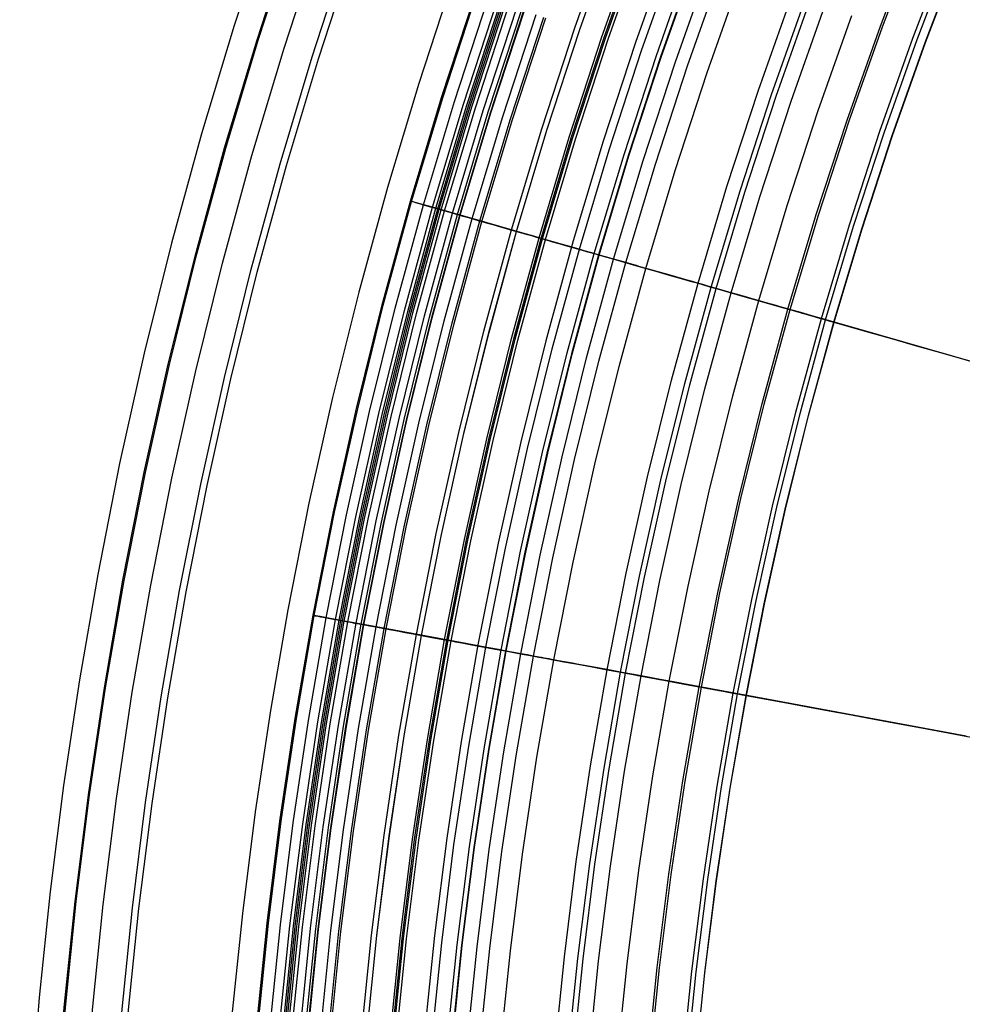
# Model space of a CAD drawing. Header units: millimetres. Extents: x -14 to 488, y -50 to 50.
# Tile 107 of 256: x 261.59 to 268.9, y 3.26 to 10.9. Entities that reach past the tile are written whole.
import ezdxf

# ---------------------------------------------------------------- set-up
doc = ezdxf.new("R2010")
doc.units = ezdxf.units.MM
doc.header["$MEASUREMENT"] = 0
doc.layers.add('Default', color=7, linetype='Continuous')

msp = doc.modelspace()

# ---------------------------------------------------------------- linework, layer by layer
at = {"layer": 'Default'}
for points in [[(263.5303, 11.6897), (263.257, 10.8546), (263.004, 10.0132), (262.7714, 9.1659), (262.5594, 8.3132), (262.3682, 7.4556), (262.1978, 6.5936), (262.0563, 5.777), (261.9336, 4.9573), (261.8297, 4.135), (261.7445, 3.3106), (261.6782, 2.4845), (261.6308, 1.657), (261.6024, 0.8287), (261.5929, 0)], [(264.1075, 0), (264.1158, 0.7476), (264.141, 1.5016), (264.1835, 2.2615), (264.2438, 3.0266), (264.3222, 3.7966), (264.4191, 4.5707), (264.5349, 5.3485), (264.6699, 6.1292), (264.8244, 6.9123), (264.9987, 7.6969), (265.1931, 8.4826), (265.4078, 9.2684), (265.6429, 10.0537), (265.8987, 10.8377), (266.1752, 11.6197)], [(261.7927, 0), (261.8016, 0.799), (261.8285, 1.6048), (261.8739, 2.4169), (261.9383, 3.2346), (262.0221, 4.0575), (262.1257, 4.8849), (262.2494, 5.7161), (262.3937, 6.5504), (262.5588, 7.3873), (262.7451, 8.2259), (262.9529, 9.0655), (263.1823, 9.9053), (263.4336, 10.7446), (263.7069, 11.5825)], [(261.8019, 0), (261.8107, 0.7988), (261.8377, 1.6044), (261.8831, 2.4163), (261.9475, 3.2338), (262.0312, 4.0565), (262.1348, 4.8836), (262.2585, 5.7146), (262.4027, 6.5488), (262.5678, 7.3854), (262.7541, 8.2238), (262.9618, 9.0632), (263.1911, 9.9028), (263.4423, 10.7419), (263.7156, 11.5796)], [(264.1487, 0), (264.157, 0.7467), (264.1821, 1.4998), (264.2246, 2.2587), (264.2848, 3.0229), (264.3631, 3.792), (264.4599, 4.5652), (264.5755, 5.342), (264.7104, 6.1217), (264.8647, 6.9038), (265.0388, 7.6875), (265.2329, 8.4722), (265.4473, 9.2571), (265.6822, 10.0414), (265.9376, 10.8245), (266.2138, 11.6055)], [(264.149, 0), (264.1572, 0.7467), (264.1824, 1.4998), (264.2249, 2.2587), (264.285, 3.0229), (264.3633, 3.7919), (264.4601, 4.5651), (264.5758, 5.3419), (264.7106, 6.1217), (264.8649, 6.9038), (265.039, 7.6875), (265.2332, 8.4721), (265.4476, 9.257), (265.6824, 10.0413), (265.9379, 10.8244), (266.2141, 11.6054)], [(264.3303, 0), (264.3386, 0.7427), (264.3636, 1.4917), (264.4058, 2.2465), (264.4657, 3.0066), (264.5436, 3.7715), (264.6398, 4.5405), (264.7549, 5.3131), (264.889, 6.0887), (265.0425, 6.8665), (265.2156, 7.646), (265.4087, 8.4264), (265.622, 9.2071), (265.8556, 9.9872), (266.1096, 10.7661), (266.3843, 11.5429)], [(266.3381, 0), (266.3458, 0.6981), (266.3694, 1.4022), (266.4091, 2.1117), (266.4653, 2.8262), (266.5385, 3.5452), (266.629, 4.2681), (266.7371, 4.9943), (266.8632, 5.7233), (267.0075, 6.4545), (267.1703, 7.1872), (267.3518, 7.9208), (267.5522, 8.6546), (267.7718, 9.388), (268.0106, 10.1201), (268.2688, 10.8503), (268.5465, 11.5778)], [(266.3557, 0), (266.3634, 0.6977), (266.3869, 1.4014), (266.4266, 2.1105), (266.4828, 2.8246), (266.556, 3.5432), (266.6464, 4.2657), (266.7545, 4.9915), (266.8805, 5.7201), (267.0247, 6.4509), (267.1874, 7.1832), (267.3688, 7.9164), (267.5691, 8.6498), (267.7886, 9.3827), (268.0273, 10.1144), (268.2853, 10.8442), (268.5628, 11.5713)], [(262.0124, 0), (262.0212, 0.7941), (262.0479, 1.595), (262.0931, 2.4021), (262.1571, 3.2149), (262.2404, 4.0327), (262.3433, 4.8551), (262.4663, 5.6812), (262.6097, 6.5105), (262.7738, 7.3422), (262.959, 8.1757), (263.1654, 9.0102), (263.3935, 9.8449), (263.6432, 10.6791), (263.9149, 11.5119)], [(264.3467, 0), (264.355, 0.7423), (264.38, 1.491), (264.4222, 2.2454), (264.482, 3.0052), (264.5599, 3.7696), (264.6561, 4.5383), (264.771, 5.3105), (264.9051, 6.0857), (265.0585, 6.8632), (265.2316, 7.6423), (265.4246, 8.4223), (265.6377, 9.2026), (265.8712, 9.9823), (266.1252, 10.7608), (266.3997, 11.5372)], [(264.3576, 0), (264.3659, 0.7421), (264.3909, 1.4905), (264.4331, 2.2447), (264.4929, 3.0042), (264.5707, 3.7684), (264.6669, 4.5368), (264.7818, 5.3088), (264.9158, 6.0837), (265.0692, 6.8609), (265.2422, 7.6398), (265.4351, 8.4196), (265.6482, 9.1996), (265.8816, 9.9791), (266.1355, 10.7573), (266.4099, 11.5335)], [(264.3811, 0), (264.3893, 0.7416), (264.4143, 1.4894), (264.4565, 2.2431), (264.5162, 3.0021), (264.594, 3.7658), (264.6901, 4.5336), (264.805, 5.3051), (264.9389, 6.0794), (265.0921, 6.8561), (265.265, 7.6344), (265.4578, 8.4137), (265.6708, 9.1931), (265.904, 9.9721), (266.1577, 10.7497), (266.4319, 11.5254)], [(266.639, 11.4815), (266.3699, 10.7219), (266.1192, 9.956), (265.8871, 9.1842), (265.6738, 8.407), (265.4794, 7.6249), (265.304, 6.8383), (265.1477, 6.0477), (265.018, 5.2987), (264.9054, 4.5469), (264.8101, 3.7927), (264.732, 3.0365), (264.6712, 2.2788), (264.6277, 1.5198), (264.6016, 0.7601), (264.5929, 0)], [(266.639, 11.4815), (266.3699, 10.7219), (266.1192, 9.956), (265.8871, 9.1842), (265.6738, 8.407), (265.4794, 7.6249), (265.304, 6.8383), (265.1477, 6.0477), (265.018, 5.2987), (264.9054, 4.5469), (264.8101, 3.7927), (264.732, 3.0365), (264.6712, 2.2788), (264.6277, 1.5198), (264.6016, 0.7601), (264.5929, 0)], [(266.6072, 0), (266.6149, 0.6922), (266.6382, 1.3902), (266.6776, 2.0937), (266.7334, 2.802), (266.8059, 3.5148), (266.8957, 4.2316), (267.0029, 4.9516), (267.1278, 5.6744), (267.2709, 6.3993), (267.4323, 7.1257), (267.6122, 7.8531), (267.811, 8.5806), (268.0287, 9.3076), (268.2654, 10.0335), (268.5214, 10.7574), (268.7967, 11.4787)], [(266.6418, 0), (266.6495, 0.6914), (266.6728, 1.3887), (266.7121, 2.0913), (266.7678, 2.7989), (266.8403, 3.511), (266.9299, 4.2269), (267.037, 4.9461), (267.1618, 5.6681), (267.3047, 6.3922), (267.4659, 7.1178), (267.6457, 7.8444), (267.8442, 8.5711), (268.0617, 9.2973), (268.2982, 10.0223), (268.5539, 10.7455), (268.8289, 11.466)], [(262.2401, 0), (262.2488, 0.7891), (262.2754, 1.5849), (262.3203, 2.3869), (262.3839, 3.1944), (262.4666, 4.0071), (262.5689, 4.8242), (262.6911, 5.645), (262.8336, 6.469), (262.9967, 7.2955), (263.1807, 8.1237), (263.3858, 8.9528), (263.6124, 9.7822), (263.8606, 10.6111), (264.1305, 11.4386)], [(262.2914, 0), (262.3002, 0.788), (262.3267, 1.5826), (262.3715, 2.3834), (262.435, 3.1898), (262.5176, 4.0013), (262.6198, 4.8172), (262.7418, 5.6369), (262.8841, 6.4597), (263.0469, 7.2849), (263.2306, 8.1119), (263.4355, 8.9399), (263.6617, 9.7681), (263.9096, 10.5958), (264.1791, 11.4221)], [(264.655, 0), (264.6632, 0.7355), (264.688, 1.4772), (264.7298, 2.2247), (264.7891, 2.9775), (264.8662, 3.7349), (264.9615, 4.4965), (265.0754, 5.2616), (265.2082, 6.0296), (265.3602, 6.7999), (265.5317, 7.5718), (265.7229, 8.3447), (265.9341, 9.1178), (266.1654, 9.8903), (266.417, 10.6616), (266.6891, 11.4309)], [(264.7756, 0), (264.7837, 0.7328), (264.8084, 1.4719), (264.8501, 2.2166), (264.9091, 2.9666), (264.986, 3.7213), (265.081, 4.4801), (265.1944, 5.2424), (265.3268, 6.0077), (265.4782, 6.7752), (265.6491, 7.5443), (265.8396, 8.3143), (266.05, 9.0846), (266.2805, 9.8543), (266.5312, 10.6228), (266.8022, 11.3893)], [(266.7086, 0), (266.7162, 0.6899), (266.7395, 1.3857), (266.7787, 2.0868), (266.8343, 2.7929), (266.9067, 3.5034), (266.9961, 4.2178), (267.1029, 4.9355), (267.2275, 5.6559), (267.3701, 6.3785), (267.5309, 7.1026), (267.7103, 7.8275), (267.9084, 8.5527), (268.1254, 9.2774), (268.3614, 10.0009), (268.6166, 10.7225), (268.891, 11.4414)], [(266.7104, 0), (266.718, 0.6899), (266.7413, 1.3856), (266.7805, 2.0867), (266.8361, 2.7928), (266.9084, 3.5032), (266.9978, 4.2176), (267.1047, 4.9352), (267.2293, 5.6556), (267.3718, 6.3781), (267.5327, 7.1022), (267.712, 7.8271), (267.9101, 8.5522), (268.1271, 9.2768), (268.3631, 10.0003), (268.6182, 10.7218), (268.8926, 11.4408)], [(266.8345, 11.3774), (266.5637, 10.6117), (266.3133, 9.8441), (266.083, 9.0751), (265.8729, 8.3057), (265.6825, 7.5364), (265.5118, 6.7681), (265.3605, 6.0014), (265.2284, 5.237), (265.115, 4.4754), (265.0201, 3.7174), (264.9433, 2.9635), (264.8843, 2.2143), (264.8427, 1.4703), (264.8181, 0.7321), (264.8099, 0)], [(264.8158, 0), (264.8239, 0.7319), (264.8486, 1.4701), (264.8902, 2.2139), (264.9492, 2.963), (265.0259, 3.7168), (265.1208, 4.4746), (265.2341, 5.236), (265.3663, 6.0003), (265.5176, 6.7669), (265.6882, 7.5351), (265.8785, 8.3042), (266.0887, 9.0735), (266.3189, 9.8423), (266.5693, 10.6099), (266.84, 11.3754)], [(264.9312, 0), (264.9392, 0.7294), (264.9638, 1.4649), (265.0053, 2.2062), (265.0641, 2.9526), (265.1405, 3.7038), (265.2351, 4.459), (265.348, 5.2177), (265.4797, 5.9794), (265.6305, 6.7432), (265.8005, 7.5087), (265.9902, 8.2751), (266.1996, 9.0418), (266.429, 9.8079), (266.6785, 10.5727), (266.9482, 11.3356)], [(265.0305, 0), (265.0386, 0.7272), (265.0631, 1.4605), (265.1044, 2.1995), (265.163, 2.9437), (265.2392, 3.6926), (265.3335, 4.4455), (265.4461, 5.2019), (265.5774, 5.9613), (265.7277, 6.7229), (265.8972, 7.486), (266.0863, 8.2501), (266.2951, 9.0144), (266.5238, 9.7782), (266.7725, 10.5408), (267.0415, 11.3013)], [(265.1913, 0), (265.1993, 0.7236), (265.2237, 1.4533), (265.2648, 2.1887), (265.3232, 2.9293), (265.399, 3.6744), (265.4928, 4.4237), (265.6049, 5.1764), (265.7355, 5.932), (265.8851, 6.6899), (266.0538, 7.4493), (266.2419, 8.2096), (266.4497, 8.9702), (266.6773, 9.7302), (266.9248, 10.489), (267.1924, 11.2459)], [(264.9501, 11.2058), (264.6881, 10.4053), (264.4455, 9.5987), (264.2226, 8.7864), (264.0194, 7.969), (263.8361, 7.147), (263.6728, 6.3207), (263.5372, 5.5378), (263.4195, 4.7521), (263.3199, 3.9639), (263.2382, 3.1736), (263.1747, 2.3816), (263.1293, 1.5884), (263.102, 0.7944), (263.0929, 0)], [(264.9501, 11.2058), (264.6881, 10.4053), (264.4455, 9.5987), (264.2226, 8.7864), (264.0194, 7.969), (263.8361, 7.147), (263.6728, 6.3207), (263.5372, 5.5378), (263.4195, 4.7521), (263.3199, 3.9639), (263.2382, 3.1736), (263.1747, 2.3816), (263.1293, 1.5884), (263.102, 0.7944), (263.0929, 0)], [(263.2927, 0), (263.3012, 0.7657), (263.327, 1.538), (263.3705, 2.3162), (263.4322, 3.0999), (263.5125, 3.8884), (263.6118, 4.6813), (263.7304, 5.4779), (263.8686, 6.2775), (264.0269, 7.0795), (264.2054, 7.8831), (264.4045, 8.6878), (264.6244, 9.4926), (264.8652, 10.2969), (265.1272, 11.0999)], [(263.3019, 0), (263.3104, 0.7655), (263.3362, 1.5376), (263.3797, 2.3156), (263.4414, 3.099), (263.5217, 3.8874), (263.6209, 4.6801), (263.7394, 5.4764), (263.8777, 6.2758), (264.0359, 7.0776), (264.2144, 7.881), (264.4134, 8.6854), (264.6332, 9.4901), (264.874, 10.2942), (265.1359, 11.097)], [(265.6124, 0), (265.6204, 0.7142), (265.6444, 1.4345), (265.6851, 2.1604), (265.7426, 2.8914), (265.8175, 3.627), (265.9101, 4.3665), (266.0207, 5.1095), (266.1497, 5.8554), (266.2973, 6.6034), (266.4638, 7.3531), (266.6495, 8.1036), (266.8546, 8.8543), (267.0792, 9.6045), (267.3236, 10.3535), (267.5877, 11.1006)], [(263.3968, 0), (263.4053, 0.7634), (263.431, 1.5333), (263.4744, 2.3092), (263.536, 3.0905), (263.616, 3.8767), (263.715, 4.6672), (263.8332, 5.4613), (263.971, 6.2585), (264.1288, 7.0581), (264.3068, 7.8593), (264.5053, 8.6615), (264.7245, 9.464), (264.9646, 10.2658), (265.2258, 11.0664)], [(263.4705, 0), (263.4789, 0.7618), (263.5046, 1.53), (263.5479, 2.3042), (263.6093, 3.0839), (263.6892, 3.8684), (263.7879, 4.6572), (263.9059, 5.4497), (264.0435, 6.2451), (264.2009, 7.043), (264.3785, 7.8425), (264.5766, 8.643), (264.7953, 9.4437), (265.0349, 10.2439), (265.2955, 11.0427)], [(263.498, 0), (263.5065, 0.7612), (263.5321, 1.5288), (263.5754, 2.3024), (263.6367, 3.0814), (263.7165, 3.8653), (263.8152, 4.6535), (263.9331, 5.4453), (264.0705, 6.2401), (264.2278, 7.0373), (264.4053, 7.8362), (264.6032, 8.6361), (264.8218, 9.4361), (265.0612, 10.2356), (265.3216, 11.0339)], [(263.5119, 0), (263.5204, 0.7609), (263.546, 1.5282), (263.5893, 2.3015), (263.6506, 3.0802), (263.7304, 3.8637), (263.829, 4.6516), (263.9468, 5.4431), (264.0842, 6.2376), (264.2415, 7.0345), (264.4189, 7.833), (264.6167, 8.6325), (264.8352, 9.4323), (265.0744, 10.2315), (265.3347, 11.0294)], [(263.525, 0), (263.5335, 0.7606), (263.5591, 1.5276), (263.6023, 2.3006), (263.6636, 3.079), (263.7434, 3.8623), (263.842, 4.6498), (263.9598, 5.441), (264.0971, 6.2352), (264.2543, 7.0318), (264.4316, 7.83), (264.6294, 8.6292), (264.8477, 9.4287), (265.087, 10.2276), (265.3471, 11.0252)], [(263.5387, 0), (263.5471, 0.7603), (263.5728, 1.527), (263.616, 2.2997), (263.6773, 3.0778), (263.757, 3.8607), (263.8555, 4.6479), (263.9733, 5.4388), (264.1105, 6.2327), (264.2677, 7.029), (264.4449, 7.8269), (264.6426, 8.6258), (264.8609, 9.4249), (265.1, 10.2235), (265.3601, 11.0208)], [(263.5676, 0), (263.576, 0.7596), (263.6016, 1.5257), (263.6448, 2.2977), (263.7061, 3.0752), (263.7857, 3.8575), (263.8842, 4.644), (264.0018, 5.4342), (264.139, 6.2275), (264.296, 7.0231), (264.4731, 7.8203), (264.6706, 8.6185), (264.8887, 9.417), (265.1276, 10.2149), (265.3875, 11.0115)], [(265.7186, 0), (265.7265, 0.7119), (265.7505, 1.4298), (265.7909, 2.1533), (265.8483, 2.8819), (265.923, 3.615), (266.0152, 4.3521), (266.1255, 5.0927), (266.254, 5.8361), (266.4011, 6.5817), (266.5671, 7.3288), (266.7522, 8.0769), (266.9566, 8.8251), (267.1805, 9.5729), (267.424, 10.3194), (267.6873, 11.064)], [(265.7584, 0), (265.7663, 0.711), (265.7903, 1.428), (265.8307, 2.1506), (265.888, 2.8783), (265.9626, 3.6105), (266.0547, 4.3467), (266.1648, 5.0864), (266.2932, 5.8288), (266.4402, 6.5735), (266.6059, 7.3197), (266.7908, 8.0668), (266.9949, 8.8141), (267.2185, 9.561), (267.4618, 10.3066), (267.7247, 11.0502)], [(265.88, 0), (265.8878, 0.7083), (265.9117, 1.4226), (265.952, 2.1425), (266.009, 2.8674), (266.0833, 3.5968), (266.1751, 4.3302), (266.2848, 5.0671), (266.4127, 5.8067), (266.5591, 6.5485), (266.7243, 7.2919), (266.9084, 8.0362), (267.1118, 8.7807), (267.3345, 9.5247), (267.5769, 10.2675), (267.8388, 11.0083)], [(263.6321, 0), (263.6405, 0.7582), (263.666, 1.5228), (263.7091, 2.2934), (263.7702, 3.0694), (263.8497, 3.8502), (263.948, 4.6353), (264.0654, 5.424), (264.2023, 6.2157), (264.359, 7.0098), (264.5358, 7.8056), (264.733, 8.6023), (264.9506, 9.3992), (265.1891, 10.1956), (265.4485, 10.9907)], [(263.6724, 0), (263.6809, 0.7573), (263.7064, 1.521), (263.7494, 2.2907), (263.8105, 3.0657), (263.8899, 3.8456), (263.988, 4.6298), (264.1053, 5.4176), (264.242, 6.2084), (264.3986, 7.0015), (264.5751, 7.7964), (264.772, 8.5921), (264.9895, 9.3881), (265.2276, 10.1836), (265.4867, 10.9777)], [(263.6904, 0), (263.6988, 0.7569), (263.7243, 1.5202), (263.7673, 2.2895), (263.8283, 3.0641), (263.9077, 3.8436), (264.0058, 4.6274), (264.123, 5.4147), (264.2597, 6.2051), (264.4161, 6.9979), (264.5926, 7.7923), (264.7894, 8.5876), (265.0067, 9.3832), (265.2448, 10.1782), (265.5037, 10.972)], [(263.6942, 0), (263.7026, 0.7568), (263.7281, 1.5201), (263.7712, 2.2892), (263.8322, 3.0638), (263.9115, 3.8432), (264.0096, 4.6268), (264.1268, 5.4141), (264.2635, 6.2044), (264.4199, 6.9971), (264.5964, 7.7914), (264.7931, 8.5866), (265.0104, 9.3821), (265.2484, 10.1771), (265.5074, 10.9707)], [(263.7899, 0), (263.7983, 0.7547), (263.8237, 1.5158), (263.8666, 2.2828), (263.9274, 3.0552), (264.0065, 3.8324), (264.1044, 4.6139), (264.2212, 5.3989), (264.3575, 6.187), (264.5135, 6.9774), (264.6895, 7.7695), (264.8857, 8.5626), (265.1024, 9.3558), (265.3397, 10.1485), (265.5979, 10.94)], [(266.1025, 0), (266.1103, 0.7034), (266.134, 1.4127), (266.174, 2.1275), (266.2306, 2.8474), (266.3044, 3.5717), (266.3956, 4.3), (266.5045, 5.0317), (266.6315, 5.7662), (266.7769, 6.5029), (266.9409, 7.2411), (267.1237, 7.9802), (267.3257, 8.7195), (267.5469, 9.4583), (267.7875, 10.1959), (268.0477, 10.9315)], [(263.8532, 0), (263.8615, 0.7533), (263.8869, 1.513), (263.9298, 2.2786), (263.9905, 3.0495), (264.0695, 3.8253), (264.1671, 4.6053), (264.2838, 5.3889), (264.4198, 6.1755), (264.5755, 6.9645), (264.7511, 7.7551), (264.947, 8.5466), (265.1632, 9.3384), (265.4001, 10.1296), (265.6578, 10.9196)], [(263.869, 0), (263.8773, 0.7529), (263.9027, 1.5123), (263.9455, 2.2775), (264.0062, 3.0481), (264.0851, 3.8235), (264.1827, 4.6031), (264.2993, 5.3864), (264.4353, 6.1726), (264.5909, 6.9612), (264.7665, 7.7515), (264.9622, 8.5426), (265.1784, 9.334), (265.4152, 10.1249), (265.6728, 10.9145)]]:
    msp.add_lwpolyline(points, dxfattribs=at)
at = {"layer": 'Default', "extrusion": (0.18196, 0.983306, 0)}
for points in [[(-259.6209, 24.7553), (-259.6205, 24.722), (-259.6194, 24.6885), (-259.6175, 24.6546), (-259.6148, 24.6206), (-259.6113, 24.5863), (-259.607, 24.5518), (-259.6019, 24.5172), (-259.5958, 24.4824), (-259.589, 24.4475), (-259.5812, 24.4126), (-259.5725, 24.3776), (-259.563, 24.3426), (-259.5525, 24.3076), (-259.5411, 24.2727), (-259.5288, 24.2379), (-259.5156, 24.2032), (-259.5014, 24.1687), (-259.4863, 24.1343), (-259.4703, 24.1002), (-259.4533, 24.0664), (-259.4354, 24.0329), (-259.4167, 23.9997), (-259.397, 23.9669), (-259.3764, 23.9345), (-259.3549, 23.9026), (-259.3326, 23.8712), (-259.3094, 23.8402), (-259.2854, 23.8099), (-259.2606, 23.7801), (-259.235, 23.751), (-259.2086, 23.7225), (-259.1815, 23.6947), (-259.1537, 23.6676), (-259.1252, 23.6412), (-259.0961, 23.6156), (-259.0663, 23.5908), (-259.036, 23.5668), (-259.0051, 23.5436), (-258.9736, 23.5213), (-258.9417, 23.4998), (-258.9093, 23.4793), (-258.8765, 23.4596), (-258.8434, 23.4408), (-258.8098, 23.4229), (-258.776, 23.406), (-258.7419, 23.3899), (-258.7076, 23.3748), (-258.673, 23.3607), (-258.6383, 23.3474), (-258.6035, 23.3351), (-258.5686, 23.3237), (-258.5336, 23.3132), (-258.4986, 23.3037), (-258.4636, 23.295), (-258.4287, 23.2873), (-258.3938, 23.2804), (-258.3591, 23.2744), (-258.3244, 23.2692), (-258.29, 23.2649), (-258.2557, 23.2614), (-258.2216, 23.2587), (-258.1878, 23.2568), (-258.1542, 23.2557), (-258.1209, 23.2553), (-258.0876, 23.2557), (-258.054, 23.2568), (-258.0202, 23.2587), (-257.9861, 23.2614), (-257.9518, 23.2649), (-257.9173, 23.2692), (-257.8827, 23.2744), (-257.8479, 23.2804), (-257.8131, 23.2873), (-257.7781, 23.295), (-257.7431, 23.3037), (-257.7082, 23.3132), (-257.6732, 23.3237), (-257.6383, 23.3351), (-257.6034, 23.3474), (-257.5687, 23.3607), (-257.5342, 23.3748), (-257.4999, 23.3899), (-257.4658, 23.406), (-257.4319, 23.4229), (-257.3984, 23.4408), (-257.3652, 23.4596), (-257.3325, 23.4793), (-257.3001, 23.4998), (-257.2681, 23.5213), (-257.2367, 23.5436), (-257.2058, 23.5668), (-257.1754, 23.5908), (-257.1457, 23.6156), (-257.1165, 23.6412), (-257.088, 23.6676), (-257.0602, 23.6947), (-257.0331, 23.7225), (-257.0068, 23.751), (-256.9812, 23.7801), (-256.9564, 23.8099), (-256.9324, 23.8402), (-256.9092, 23.8712), (-256.8869, 23.9026), (-256.8654, 23.9345), (-256.8448, 23.9669), (-256.8251, 23.9997), (-256.8063, 24.0329), (-256.7885, 24.0664), (-256.7715, 24.1002), (-256.7555, 24.1343), (-256.7404, 24.1687), (-256.7262, 24.2032), (-256.713, 24.2379), (-256.7006, 24.2727), (-256.6893, 24.3076), (-256.6788, 24.3426), (-256.6692, 24.3776), (-256.6606, 24.4126), (-256.6528, 24.4475), (-256.6459, 24.4824), (-256.6399, 24.5172), (-256.6348, 24.5518), (-256.6304, 24.5863), (-256.627, 24.6206), (-256.6243, 24.6546), (-256.6224, 24.6885), (-256.6213, 24.722), (-256.6209, 24.7553)], [(-256.6209, 24.7553), (-256.6213, 24.7886), (-256.6224, 24.8222), (-256.6243, 24.856), (-256.627, 24.8901), (-256.6304, 24.9244), (-256.6348, 24.9589), (-256.6399, 24.9935), (-256.6459, 25.0283), (-256.6528, 25.0632), (-256.6606, 25.0981), (-256.6692, 25.1331), (-256.6788, 25.1681), (-256.6893, 25.203), (-256.7006, 25.238), (-256.713, 25.2728), (-256.7262, 25.3075), (-256.7404, 25.342), (-256.7555, 25.3764), (-256.7715, 25.4105), (-256.7885, 25.4443), (-256.8063, 25.4778), (-256.8251, 25.511), (-256.8448, 25.5438), (-256.8654, 25.5762), (-256.8869, 25.6081), (-256.9092, 25.6395), (-256.9324, 25.6704), (-256.9564, 25.7008), (-256.9812, 25.7306), (-257.0068, 25.7597), (-257.0331, 25.7882), (-257.0602, 25.816), (-257.088, 25.8431), (-257.1165, 25.8695), (-257.1457, 25.8951), (-257.1754, 25.9199), (-257.2058, 25.9439), (-257.2367, 25.967), (-257.2681, 25.9894), (-257.3001, 26.0108), (-257.3325, 26.0314), (-257.3652, 26.0511), (-257.3984, 26.0699), (-257.4319, 26.0878), (-257.4658, 26.1047), (-257.4999, 26.1208), (-257.5342, 26.1359), (-257.5687, 26.15), (-257.6034, 26.1633), (-257.6383, 26.1756), (-257.6732, 26.187), (-257.7082, 26.1974), (-257.7431, 26.207), (-257.7781, 26.2157), (-257.8131, 26.2234), (-257.8479, 26.2303), (-257.8827, 26.2363), (-257.9173, 26.2415), (-257.9518, 26.2458), (-257.9861, 26.2493), (-258.0202, 26.252), (-258.054, 26.2538), (-258.0876, 26.255), (-258.1209, 26.2553), (-258.1542, 26.255), (-258.1878, 26.2538), (-258.2216, 26.252), (-258.2557, 26.2493), (-258.29, 26.2458), (-258.3244, 26.2415), (-258.3591, 26.2363), (-258.3938, 26.2303), (-258.4287, 26.2234), (-258.4636, 26.2157), (-258.4986, 26.207), (-258.5336, 26.1974), (-258.5686, 26.187), (-258.6035, 26.1756), (-258.6383, 26.1633), (-258.673, 26.15), (-258.7076, 26.1359), (-258.7419, 26.1208), (-258.776, 26.1047), (-258.8098, 26.0878), (-258.8434, 26.0699), (-258.8765, 26.0511), (-258.9093, 26.0314), (-258.9417, 26.0108), (-258.9736, 25.9894), (-259.0051, 25.967), (-259.036, 25.9439), (-259.0663, 25.9199), (-259.0961, 25.8951), (-259.1252, 25.8695), (-259.1537, 25.8431), (-259.1815, 25.816), (-259.2086, 25.7882), (-259.235, 25.7597), (-259.2606, 25.7306), (-259.2854, 25.7008), (-259.3094, 25.6704), (-259.3326, 25.6395), (-259.3549, 25.6081), (-259.3764, 25.5762), (-259.397, 25.5438), (-259.4167, 25.511), (-259.4354, 25.4778), (-259.4533, 25.4443), (-259.4703, 25.4105), (-259.4863, 25.3764), (-259.5014, 25.342), (-259.5156, 25.3075), (-259.5288, 25.2728), (-259.5411, 25.238), (-259.5525, 25.203), (-259.563, 25.1681), (-259.5725, 25.1331), (-259.5812, 25.0981), (-259.589, 25.0632), (-259.5958, 25.0283), (-259.6019, 24.9935), (-259.607, 24.9589), (-259.6113, 24.9244), (-259.6148, 24.8901), (-259.6175, 24.856), (-259.6194, 24.8222), (-259.6205, 24.7886), (-259.6209, 24.7553)]]:
    msp.add_lwpolyline(points, dxfattribs=at)
at = {"layer": 'Default'}
for points in [[(266.083, 9.0751, 27.6319), (266.1474, 9.0567, 27.6112), (266.2109, 9.0385, 27.5885), (266.2737, 9.0206, 27.5639), (266.3357, 9.0028, 27.5375), (266.3967, 8.9854, 27.5093), (266.4568, 8.9682, 27.4795), (266.5159, 8.9512, 27.448), (266.574, 8.9346, 27.4149), (266.631, 8.9183, 27.3804), (266.6868, 8.9023, 27.3444), (266.7414, 8.8867, 27.307), (266.7948, 8.8714, 27.2683), (266.8469, 8.8565, 27.2284), (266.8977, 8.842, 27.1873), (266.947, 8.8279, 27.145), (266.9949, 8.8141, 27.1017), (267.0414, 8.8009, 27.0575), (267.0863, 8.788, 27.0123), (267.1298, 8.7755, 26.9662), (267.1718, 8.7635, 26.9194), (267.2124, 8.7519, 26.8719), (267.2516, 8.7407, 26.8237), (267.2893, 8.7299, 26.7749), (267.3257, 8.7195, 26.7256), (267.3607, 8.7095, 26.6759), (267.3943, 8.6998, 26.6258), (267.4266, 8.6906, 26.5753), (267.4576, 8.6817, 26.5245), (267.4873, 8.6732, 26.4734), (267.5158, 8.6651, 26.422), (267.5431, 8.6573, 26.3705), (267.5691, 8.6498, 26.3188), (267.594, 8.6427, 26.267), (267.6178, 8.6359, 26.215), (267.6404, 8.6294, 26.163), (267.662, 8.6232, 26.1109), (267.6825, 8.6174, 26.0586), (267.7019, 8.6118, 26.0063), (267.7204, 8.6065, 25.954), (267.7378, 8.6015, 25.9016), (267.7697, 8.5924, 25.7967), (267.798, 8.5843, 25.6917), (267.8228, 8.5772, 25.5867), (267.8442, 8.5711, 25.4818), (267.8625, 8.5658, 25.3771), (267.8778, 8.5615, 25.2726), (267.8901, 8.5579, 25.1682), (267.8996, 8.5552, 25.064), (267.9062, 8.5533, 24.96), (267.9101, 8.5522, 24.8562), (267.9114, 8.5518, 24.7525), (267.9101, 8.5522, 24.6491), (267.9063, 8.5533, 24.5458), (267.9001, 8.5551, 24.4427), (267.8914, 8.5576, 24.3399), (267.8802, 8.5608, 24.2373), (267.8665, 8.5647, 24.1349), (267.8505, 8.5693, 24.0328), (267.8319, 8.5746, 23.931), (267.811, 8.5806, 23.8295), (267.7876, 8.5873, 23.7283), (267.7617, 8.5947, 23.6274), (267.7333, 8.6028, 23.527), (267.7024, 8.6117, 23.4269), (267.6689, 8.6213, 23.3273), (267.6327, 8.6316, 23.2281), (267.5938, 8.6427, 23.1295), (267.5522, 8.6546, 23.0315), (267.5078, 8.6673, 22.934), (267.4606, 8.6809, 22.8373), (267.4104, 8.6952, 22.7413), (267.3571, 8.7105, 22.6463), (267.3007, 8.7266, 22.5522), (267.2411, 8.7437, 22.4592), (267.1781, 8.7617, 22.3674), (267.1118, 8.7807, 22.2769), (267.0419, 8.8007, 22.1879), (266.9685, 8.8217, 22.1004), (266.9305, 8.8326, 22.0573), (266.8915, 8.8437, 22.0148), (266.8516, 8.8552, 21.9727), (266.8108, 8.8669, 21.9312), (266.769, 8.8788, 21.8903), (266.7263, 8.891, 21.8499), (266.6826, 8.9035, 21.8102), (266.638, 8.9163, 21.7712), (266.5924, 8.9294, 21.7328), (266.5458, 8.9427, 21.6951), (266.4982, 8.9563, 21.6582), (266.4321, 8.9752, 21.6089), (266.4141, 8.9804, 21.5949), (266.3958, 8.9856, 21.58), (266.3769, 8.991, 21.5641), (266.3575, 8.9966, 21.547), (266.3375, 9.0023, 21.5286), (266.2951, 9.0144, 21.4878), (266.2492, 9.0276, 21.4406), (266.1996, 9.0418, 21.3865), (266.146, 9.0571, 21.3251), (266.0887, 9.0735, 21.2559), (266.0295, 9.0905, 21.1817), (265.9717, 9.107, 21.1064), (265.9152, 9.1232, 21.0288), (265.8594, 9.1391, 20.9477), (265.8041, 9.155, 20.8617), (265.749, 9.1707, 20.7696), (265.6936, 9.1866, 20.6701), (265.6377, 9.2026, 20.5619), (265.581, 9.2188, 20.4437), (265.5237, 9.2352, 20.3146), (265.4658, 9.2518, 20.1733), (265.4078, 9.2684, 20.0188), (265.3497, 9.285, 19.85), (265.2919, 9.3016, 19.666), (265.2347, 9.3179, 19.4661), (265.1784, 9.334, 19.2492), (265.1233, 9.3498, 19.0146), (265.0696, 9.3652, 18.7616), (265.0178, 9.38, 18.4896), (264.968, 9.3943, 18.1978), (264.9205, 9.4078, 17.8856), (264.8757, 9.4207, 17.5523), (264.7953, 9.4437, 16.8199), (264.7289, 9.4627, 15.9953), (264.6786, 9.4771, 15.073), (264.646, 9.4864, 14.0477), (264.6244, 9.4926, 6.8571), (264.6259, 9.4922, 6.6768), (264.6308, 9.4908, 6.5005), (264.6388, 9.4885, 6.328), (264.6499, 9.4853, 6.1595), (264.6641, 9.4812, 5.995), (264.6813, 9.4763, 5.8344), (264.7014, 9.4706, 5.6777), (264.7245, 9.464, 5.5249), (264.7504, 9.4565, 5.3761), (264.7791, 9.4483, 5.2312), (264.8105, 9.4393, 5.0901), (264.8446, 9.4296, 4.9527), (264.8814, 9.4191, 4.8191), (264.9206, 9.4078, 4.6892), (264.9624, 9.3958, 4.5629), (265.0067, 9.3832, 4.4401), (265.0534, 9.3698, 4.3209), (265.1024, 9.3558, 4.2051), (265.1539, 9.3411, 4.0926), (265.2078, 9.3256, 3.9832), (265.2641, 9.3095, 3.8769), (265.3227, 9.2927, 3.7736), (265.3838, 9.2752, 3.6731), (265.4473, 9.2571, 3.5754), (265.5133, 9.2382, 3.4802), (265.5817, 9.2186, 3.3876), (265.6528, 9.1983, 3.2975), (265.7265, 9.1772, 3.2097), (265.803, 9.1553, 3.1242), (265.8823, 9.1326, 3.0408), (265.9647, 9.109, 2.9595), (266.05, 9.0846, 2.8803), (266.1385, 9.0592, 2.803), (266.2303, 9.033, 2.7276), (266.3254, 9.0058, 2.6541), (266.4239, 8.9776, 2.5825), (266.526, 8.9484, 2.5129), (266.6317, 8.9181, 2.4451), (266.7412, 8.8867, 2.3794), (266.8546, 8.8543, 2.3155), (266.9719, 8.8207, 2.2536), (267.0932, 8.786, 2.1937), (267.2186, 8.7501, 2.1359), (267.3481, 8.7131, 2.0801), (267.4818, 8.6748, 2.0266), (267.6197, 8.6353, 1.9753), (267.7619, 8.5946, 1.9264), (267.9084, 8.5527, 1.8798), (268.0593, 8.5095, 1.8356), (268.2146, 8.4651, 1.7939), (268.3742, 8.4194, 1.7548), (268.5383, 8.3724, 1.7182), (268.7067, 8.3242, 1.6843), (268.8795, 8.2748, 1.653), (269.0566, 8.2241, 1.6245)], [(269.5767, 8.0752, 84.2455), (268.066, 8.5076, 73.662), (266.9566, 8.8251, 64.6938), (266.1704, 9.0501, 57.0709), (265.6482, 9.1996, 50.6988), (265.1024, 9.3558, 40.8885), (264.8352, 9.4323, 33.3186), (264.8117, 9.439, 31.5171), (264.8218, 9.4361, 30.987), (264.8319, 9.4332, 30.7366), (264.8457, 9.4293, 30.4965), (264.8632, 9.4242, 30.267), (264.8846, 9.4181, 30.0486), (264.9099, 9.4109, 29.8417), (264.9393, 9.4025, 29.6466), (264.9555, 9.3978, 29.5536), (264.9727, 9.3929, 29.4637), (264.991, 9.3877, 29.3769), (265.0104, 9.3821, 29.2934), (265.031, 9.3762, 29.2124), (265.0527, 9.37, 29.1332), (265.0755, 9.3635, 29.056), (265.0995, 9.3566, 28.9806), (265.1244, 9.3495, 28.9071), (265.1503, 9.3421, 28.8356), (265.177, 9.3344, 28.766), (265.2046, 9.3265, 28.6984), (265.2329, 9.3184, 28.6328), (265.262, 9.3101, 28.5692), (265.2917, 9.3016, 28.5076), (265.3219, 9.293, 28.448), (265.3527, 9.2841, 28.3905), (265.384, 9.2752, 28.3351), (265.4156, 9.2661, 28.2818), (265.4476, 9.257, 28.2306), (265.4798, 9.2478, 28.1816), (265.5123, 9.2385, 28.1347), (265.5448, 9.2292, 28.0899), (265.5773, 9.2199, 28.0473), (265.6097, 9.2106, 28.0068), (265.642, 9.2014, 27.9685), (265.6739, 9.1922, 27.9323), (265.7055, 9.1832, 27.8982), (265.7367, 9.1743, 27.8663), (265.7673, 9.1655, 27.8366), (265.7972, 9.1569, 27.8089), (265.8264, 9.1486, 27.7835), (265.8548, 9.1404, 27.7602), (265.8823, 9.1326, 27.739), (265.9088, 9.125, 27.72), (265.9216, 9.1213, 27.7112), (265.9555, 9.1116, 27.6896), (265.9737, 9.1064, 27.6786), (265.982, 9.1041, 27.6738), (265.9899, 9.1018, 27.6694), (265.9977, 9.0996, 27.6653), (266.0054, 9.0973, 27.6615), (266.0132, 9.0951, 27.6579), (266.0213, 9.0928, 27.6544), (266.0297, 9.0904, 27.651), (266.0387, 9.0878, 27.6475), (266.0589, 9.082, 27.6402), (266.083, 9.0751, 27.6319)], [(265.3605, 6.0014, 27.6319), (265.4263, 5.9892, 27.6112), (265.4913, 5.9772, 27.5885), (265.5556, 5.9653, 27.5639), (265.6189, 5.9536, 27.5375), (265.6813, 5.942, 27.5093), (265.7428, 5.9307, 27.4795), (265.8033, 5.9195, 27.448), (265.8627, 5.9085, 27.4149), (265.9209, 5.8977, 27.3804), (265.978, 5.8871, 27.3444), (266.0339, 5.8768, 27.307), (266.0885, 5.8667, 27.2683), (266.1418, 5.8568, 27.2284), (266.1937, 5.8472, 27.1873), (266.2442, 5.8379, 27.145), (266.2932, 5.8288, 27.1017), (266.3407, 5.82, 27.0575), (266.3867, 5.8115, 27.0123), (266.4311, 5.8033, 26.9662), (266.4741, 5.7953, 26.9194), (266.5156, 5.7877, 26.8719), (266.5557, 5.7802, 26.8237), (266.5943, 5.7731, 26.7749), (266.6315, 5.7662, 26.7256), (266.6673, 5.7596, 26.6759), (266.7017, 5.7532, 26.6258), (266.7347, 5.7471, 26.5753), (266.7664, 5.7413, 26.5245), (266.7968, 5.7356, 26.4734), (266.8259, 5.7302, 26.422), (266.8538, 5.7251, 26.3705), (266.8805, 5.7201, 26.3188), (266.906, 5.7154, 26.267), (266.9303, 5.7109, 26.215), (266.9534, 5.7066, 26.163), (266.9755, 5.7026, 26.1109), (266.9964, 5.6987, 26.0586), (267.0163, 5.695, 26.0063), (267.0352, 5.6915, 25.954), (267.053, 5.6882, 25.9016), (267.0857, 5.6822, 25.7967), (267.1146, 5.6768, 25.6917), (267.1399, 5.6721, 25.5867), (267.1618, 5.6681, 25.4818), (267.1806, 5.6646, 25.3771), (267.1962, 5.6617, 25.2726), (267.2088, 5.6594, 25.1682), (267.2185, 5.6576, 25.064), (267.2253, 5.6563, 24.96), (267.2293, 5.6556, 24.8562), (267.2306, 5.6554, 24.7525), (267.2293, 5.6556, 24.6491), (267.2254, 5.6563, 24.5458), (267.219, 5.6575, 24.4427), (267.2101, 5.6592, 24.3399), (267.1986, 5.6613, 24.2373), (267.1847, 5.6639, 24.1349), (267.1682, 5.6669, 24.0328), (267.1493, 5.6704, 23.931), (267.1278, 5.6744, 23.8295), (267.1039, 5.6788, 23.7283), (267.0775, 5.6837, 23.6274), (267.0484, 5.6891, 23.527), (267.0168, 5.6949, 23.4269), (266.9825, 5.7013, 23.3273), (266.9455, 5.7081, 23.2281), (266.9057, 5.7155, 23.1295), (266.8632, 5.7233, 23.0315), (266.8178, 5.7317, 22.934), (266.7695, 5.7407, 22.8373), (266.7181, 5.7502, 22.7413), (266.6636, 5.7603, 22.6463), (266.6059, 5.7709, 22.5522), (266.545, 5.7822, 22.4592), (266.4806, 5.7941, 22.3674), (266.4127, 5.8067, 22.2769), (266.3413, 5.8199, 22.1879), (266.2662, 5.8338, 22.1004), (266.2273, 5.841, 22.0573), (266.1874, 5.8484, 22.0148), (266.1466, 5.856, 21.9727), (266.1048, 5.8637, 21.9312), (266.0621, 5.8716, 21.8903), (266.0184, 5.8797, 21.8499), (265.9738, 5.8879, 21.8102), (265.9281, 5.8964, 21.7712), (265.8815, 5.905, 21.7328), (265.8338, 5.9138, 21.6951), (265.7852, 5.9228, 21.6582), (265.7175, 5.9354, 21.6089), (265.6991, 5.9388, 21.5949), (265.6804, 5.9422, 21.58), (265.6611, 5.9458, 21.5641), (265.6413, 5.9495, 21.547), (265.6208, 5.9533, 21.5286), (265.5774, 5.9613, 21.4878), (265.5305, 5.97, 21.4406), (265.4797, 5.9794, 21.3865), (265.425, 5.9895, 21.3251), (265.3663, 6.0003, 21.2559), (265.3057, 6.0116, 21.1817), (265.2467, 6.0225, 21.1064), (265.1888, 6.0332, 21.0288), (265.1318, 6.0437, 20.9477), (265.0753, 6.0542, 20.8617), (265.0189, 6.0646, 20.7696), (264.9623, 6.0751, 20.6701), (264.9051, 6.0857, 20.5619), (264.8471, 6.0964, 20.4437), (264.7884, 6.1073, 20.3146), (264.7292, 6.1182, 20.1733), (264.6699, 6.1292, 20.0188), (264.6105, 6.1402, 19.85), (264.5514, 6.1511, 19.666), (264.4929, 6.162, 19.4661), (264.4353, 6.1726, 19.2492), (264.3789, 6.1831, 19.0146), (264.3241, 6.1932, 18.7616), (264.271, 6.203, 18.4896), (264.2201, 6.2125, 18.1978), (264.1715, 6.2214, 17.8856), (264.1257, 6.2299, 17.5523), (264.0435, 6.2451, 16.8199), (263.9756, 6.2577, 15.9953), (263.9241, 6.2672, 15.073), (263.8908, 6.2734, 14.0477), (263.8686, 6.2775, 6.8571), (263.8702, 6.2772, 6.6768), (263.8752, 6.2763, 6.5005), (263.8833, 6.2748, 6.328), (263.8947, 6.2727, 6.1595), (263.9092, 6.27, 5.995), (263.9268, 6.2667, 5.8344), (263.9474, 6.2629, 5.6777), (263.971, 6.2585, 5.5249), (263.9975, 6.2536, 5.3761), (264.0269, 6.2482, 5.2312), (264.059, 6.2423, 5.0901), (264.0939, 6.2358, 4.9527), (264.1315, 6.2289, 4.8191), (264.1717, 6.2214, 4.6892), (264.2144, 6.2135, 4.5629), (264.2597, 6.2051, 4.4401), (264.3074, 6.1963, 4.3209), (264.3576, 6.187, 4.2051), (264.4102, 6.1773, 4.0926), (264.4653, 6.1671, 3.9832), (264.5229, 6.1564, 3.8769), (264.5829, 6.1453, 3.7736), (264.6454, 6.1338, 3.6731), (264.7104, 6.1217, 3.5754), (264.7778, 6.1093, 3.4802), (264.8478, 6.0963, 3.3876), (264.9204, 6.0829, 3.2975), (264.9958, 6.0689, 3.2097), (265.0741, 6.0544, 3.1242), (265.1553, 6.0394, 3.0408), (265.2394, 6.0238, 2.9595), (265.3268, 6.0077, 2.8803), (265.4173, 5.9909, 2.803), (265.5111, 5.9735, 2.7276), (265.6084, 5.9555, 2.6541), (265.7092, 5.9369, 2.5825), (265.8136, 5.9176, 2.5129), (265.9217, 5.8976, 2.4451), (266.0337, 5.8768, 2.3794), (266.1497, 5.8554, 2.3155), (266.2696, 5.8332, 2.2536), (266.3937, 5.8102, 2.1937), (266.522, 5.7865, 2.1359), (266.6544, 5.762, 2.0801), (266.7912, 5.7367, 2.0266), (266.9322, 5.7106, 1.9753), (267.0776, 5.6837, 1.9264), (267.2275, 5.6559, 1.8798), (267.3818, 5.6274, 1.8356), (267.5406, 5.598, 1.7939), (267.7039, 5.5678, 1.7548), (267.8717, 5.5367, 1.7182), (268.044, 5.5048, 1.6843), (268.2207, 5.4721, 1.653), (268.4019, 5.4386, 1.6245), (268.5875, 5.4043, 1.5988), (268.9722, 5.3331, 1.556)], [(268.9338, 5.3402, 84.2455), (267.3887, 5.6261, 73.662), (266.254, 5.8361, 64.6938), (265.4499, 5.9849, 57.0709), (264.9158, 6.0837, 50.6988), (264.3575, 6.187, 40.8885), (264.0842, 6.2376, 33.3186), (264.0602, 6.242, 31.5171), (264.0705, 6.2401, 30.987), (264.0809, 6.2382, 30.7366), (264.095, 6.2356, 30.4965), (264.1129, 6.2323, 30.267), (264.1348, 6.2282, 30.0486), (264.1607, 6.2234, 29.8417), (264.1907, 6.2179, 29.6466), (264.2073, 6.2148, 29.5536), (264.2249, 6.2116, 29.4637), (264.2437, 6.2081, 29.3769), (264.2635, 6.2044, 29.2934), (264.2845, 6.2005, 29.2124), (264.3067, 6.1964, 29.1332), (264.3301, 6.1921, 29.056), (264.3545, 6.1876, 28.9806), (264.38, 6.1829, 28.9071), (264.4065, 6.178, 28.8356), (264.4339, 6.1729, 28.766), (264.4621, 6.1677, 28.6984), (264.4911, 6.1623, 28.6328), (264.5208, 6.1568, 28.5692), (264.5511, 6.1512, 28.5076), (264.5821, 6.1455, 28.448), (264.6136, 6.1396, 28.3905), (264.6455, 6.1337, 28.3351), (264.6779, 6.1277, 28.2818), (264.7106, 6.1217, 28.2306), (264.7436, 6.1156, 28.1816), (264.7768, 6.1094, 28.1347), (264.81, 6.1033, 28.0899), (264.8433, 6.0971, 28.0473), (264.8764, 6.091, 28.0068), (264.9094, 6.0849, 27.9685), (264.9421, 6.0788, 27.9323), (264.9744, 6.0729, 27.8982), (265.0063, 6.067, 27.8663), (265.0376, 6.0612, 27.8366), (265.0682, 6.0555, 27.8089), (265.0981, 6.05, 27.7835), (265.1271, 6.0446, 27.7602), (265.1552, 6.0394, 27.739), (265.1823, 6.0344, 27.72), (265.1954, 6.032, 27.7112), (265.2301, 6.0256, 27.6896), (265.2487, 6.0221, 27.6786), (265.2572, 6.0205, 27.6738), (265.2653, 6.019, 27.6694), (265.2732, 6.0176, 27.6653), (265.2811, 6.0161, 27.6615), (265.2891, 6.0146, 27.6579), (265.2974, 6.0131, 27.6544), (265.306, 6.0115, 27.651), (265.3152, 6.0098, 27.6475), (265.3359, 6.006, 27.6402), (265.3605, 6.0014, 27.6319)]]:
    msp.add_polyline3d(points, dxfattribs=at)

doc.saveas('drawing.dxf')
